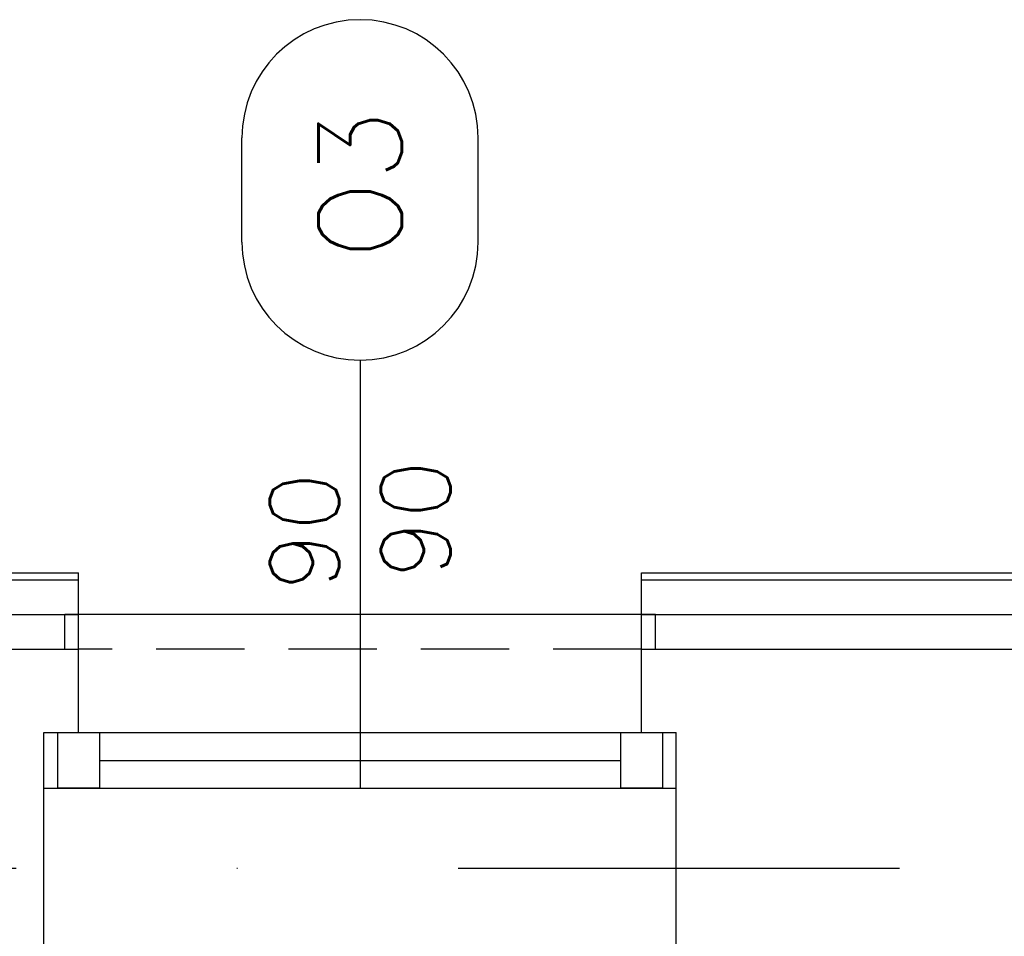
# Model space of a CAD drawing. Header units: millimetres. Extents: x 28600 to 181045, y -399112 to -163690.
# Tile 226 of 256: x 59938 to 60080, y -194350 to -194219. Entities that reach past the tile are written whole.
import ezdxf
from ezdxf.enums import TextEntityAlignment as Align

# ---------------------------------------------------------------- set-up
doc = ezdxf.new("R2010")
doc.units = ezdxf.units.MM
doc.linetypes.add('DASHDOT', pattern=[25.4, 12.7, -6.35, 0, -6.35])
doc.linetypes.add('HIDDEN', pattern=[9.525, 6.35, -3.175])
doc.layers.get('0').update_dxf_attribs({"color": 8})
for name, color, linetype in [('!! 0_ Istn-okna', 8, 'Continuous'), ('!! 0_ Istn-sciany', 8, 'Continuous'), ('!! 0_ Istn-widok', 8, 'Continuous'), ('!! 0_Istn-cienka', 8, 'Continuous'), ('!! 0_Opis_okna', 8, 'Continuous'), ('!! 1_ tynk zewn  - nowy', 8, 'Continuous'), ('!! 2_ remont Ocieplenie', 8, 'ZIGZAG'), ('0-osie-liniA', 8, 'DASHDOT')]:
    doc.layers.add(name, color=color, linetype=linetype)
doc.styles.add('ARCHETYP', font='romans.shx', dxfattribs={"height": 15})
doc.linetypes.add('ZIGZAG', pattern='A,0.00254,-5.08,[131,ltypeshp.shx,S=5.08,R=0,X=-5.08,Y=0],-10.16,[131,ltypeshp.shx,S=5.08,R=180,X=5.08,Y=0],-5.08', length=20.32254)

# ---------------------------------------------------------------- blocks, each defined once
blk = doc.blocks.new('1_ok-opis')
blk.add_line((0, 111.61), (0, 50))
for points in [[(-17, 128.61), (-17, 143.61)], [(17, 128.61), (17, 143.61)]]:
    blk.add_lwpolyline(points)
for centre, start, end in [((0, 143.61), 0, 180), ((0, 128.61), 180, 0)]:
    blk.add_arc(centre, 17, start, end)
at = {"style": 'ARCHETYP'}
for tag, height, rotation, p in [('NR', 12, 90, (0, 136.9)), ('NR', 12, 270, (0, 136.9)), ('SZEROKOŚĆ', 10, 270, (8, 78.29)), ('SZEROKOŚĆ', 10, 90, (-8, 78.29)), ('WYSOKOŚĆ', 10, 270, (-8, 78.29)), ('WYSOKOŚĆ', 10, 90, (8, 78.29))]:
    blk.add_attdef(tag, text='', height=height, rotation=rotation, dxfattribs=at).set_placement(p, align=Align.MIDDLE)

msp = doc.modelspace()

# ---------------------------------------------------------------- linework, layer by layer
at = {"layer": '!! 0_ Istn-okna'}
for points in [[(59941.56735, -194321.12813), (60032.56735, -194321.12813)], [(59949.56735, -194325.12813), (60024.56735, -194325.12813)], [(59941.56735, -194329.12813), (60032.56735, -194329.12813)]]:
    msp.add_lwpolyline(points, dxfattribs=at)
for points in [[(59943.56735, -194321.12813), (59949.56735, -194321.12813), (59949.56735, -194329.12813), (59943.56735, -194329.12813)], [(60024.56735, -194321.12813), (60030.56735, -194321.12813), (60030.56735, -194329.12813), (60024.56735, -194329.12813)]]:
    msp.add_lwpolyline(points, close=True, dxfattribs=at)
at = {"layer": '!! 0_ Istn-sciany'}
for points in [[(59872.56735, -194309.12813), (59946.56735, -194309.12813)], [(59946.56735, -194321.12813), (59946.56735, -194309.12813)], [(60027.56735, -194309.12813), (60091.56735, -194309.12813)], [(60027.56735, -194321.12813), (60027.56735, -194309.12813)], [(59941.56735, -194321.12813), (59946.56735, -194321.12813)], [(59941.56735, -194353.12813), (59941.56735, -194321.12813)], [(60027.56735, -194321.12813), (60032.56735, -194321.12813)], [(60032.56735, -194353.12813), (60032.56735, -194321.12813)]]:
    msp.add_lwpolyline(points, dxfattribs=at)
at = {"layer": '!! 0_ Istn-widok'}
for points in [[(60029.56735, -194304.12813), (59944.56735, -194304.12813)], [(59944.56735, -194309.12813), (59944.56735, -194304.12813)], [(60029.56735, -194309.12813), (60029.56735, -194304.12813)]]:
    msp.add_lwpolyline(points, dxfattribs=at)
at = {"layer": '!! 0_Istn-cienka', "linetype": 'HIDDEN', "ltscale": 2}
msp.add_lwpolyline([(60027.56735, -194309.12813), (59946.56735, -194309.12813)], dxfattribs=at)
at = {"layer": '!! 1_ tynk zewn  - nowy'}
for points in [[(59727.56735, -194298.12813), (59946.56735, -194298.12813)], [(59946.56735, -194309.12813), (59946.56735, -194298.12813)], [(60027.56735, -194298.12813), (60091.56735, -194298.12813)], [(60027.56735, -194309.12813), (60027.56735, -194298.12813)], [(59727.56735, -194299.12813), (59946.56735, -194299.12813)], [(60027.56735, -194299.12813), (60091.56735, -194299.12813)]]:
    msp.add_lwpolyline(points, dxfattribs=at)
at = {"layer": '!! 2_ remont Ocieplenie', "linetype": 'ZIGZAG', "ltscale": 0.75}
for points in [[(59727.56735, -194304.12813), (59946.56735, -194304.12813)], [(60027.56735, -194304.12813), (60091.56735, -194304.12813)]]:
    msp.add_lwpolyline(points, dxfattribs=at)
at = {"layer": '0-osie-liniA', "ltscale": 5}
msp.add_lwpolyline([(57459.18613, -194340.62813), (64244.14073, -194340.62813)], dxfattribs=at)

# ---------------------------------------------------------------- block references
at = {"layer": '!! 0_Opis_okna'}
ref = msp.add_blockref('1_ok-opis', (59987.06735, -194379.12813), dxfattribs=at)
ref.add_attrib('WYSOKOŚĆ', '90', dxfattribs={"layer": '0', "height": 10, "rotation": 90, "style": 'ARCHETYP'}).set_placement((59995.06735, -194290.40772), align=Align.MIDDLE)
ref.add_attrib('SZEROKOŚĆ', '90', dxfattribs={"layer": '0', "height": 10, "rotation": 90, "style": 'ARCHETYP'}).set_placement((59979.06735, -194292.18118), align=Align.MIDDLE)
ref.add_attrib('NR', 'O3', dxfattribs={"layer": '0', "height": 12, "rotation": 90, "style": 'ARCHETYP'}).set_placement((59987.06735, -194242.22669), align=Align.MIDDLE)

doc.saveas('drawing.dxf')
